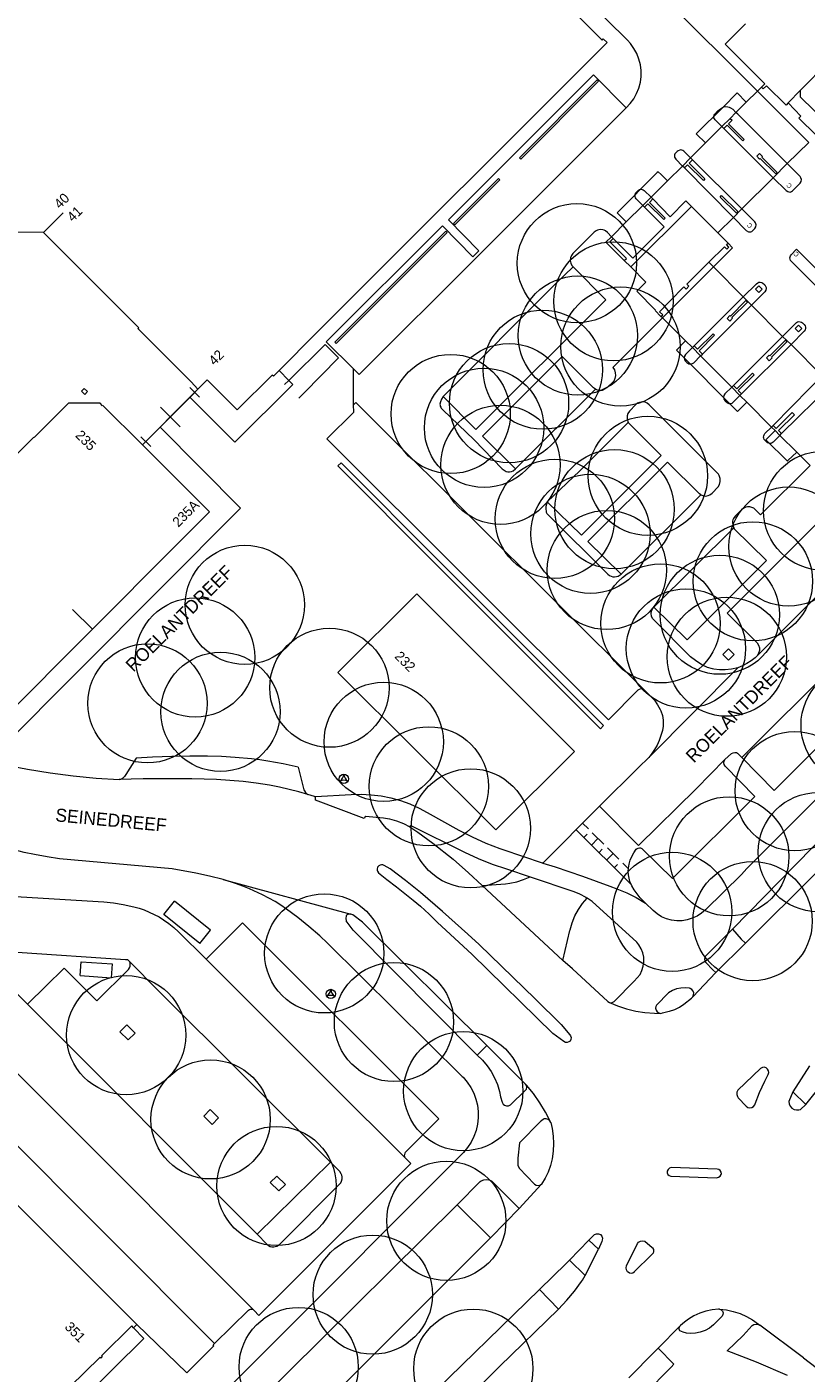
# Model space of a CAD drawing. Header units: metres. Extents: x 134994 to 136506, y 457393 to 459006.
# Tile 137 of 171: x 136176 to 136259, y 458206 to 458351. Entities that reach past the tile are written whole.
import ezdxf
from ezdxf.enums import TextEntityAlignment as Align

# ---------------------------------------------------------------- set-up
doc = ezdxf.new("R2010")
doc.units = ezdxf.units.M
for name, color, linetype, lineweight in [('B-WE-GR-BOOM-S', 250, 'Continuous', 13), ('B-WE-KG_BEBOUWING', 251, 'Continuous', 20), ('B-WE-KG_BEBOUWING TUSSENMUUR', 251, 'Continuous', 5), ('B-WE-KG_HUISNR', 251, 'Continuous', 5), ('B-WE-KG_ONDERGROND_REST', 251, 'Continuous', 5), ('B-WE-KG_STRAATNAAM', 251, 'Continuous', 5)]:
    doc.layers.add(name, color=color, linetype=linetype, lineweight=lineweight)
doc.styles.add('Styledgn000', font='dgn000.shx')

# ---------------------------------------------------------------- blocks, each defined once
blk = doc.blocks.new('SGR-BOOM_02')
blk.add_circle((0, 0), 6.4)

msp = doc.modelspace()

# ---------------------------------------------------------------- linework, layer by layer
at = {"layer": 'B-WE-KG_BEBOUWING', "flags": 128}
for points in [[(136230.51, 458356.12), (136231.81, 458354.82), (136237.31, 458349.31), (136237.43, 458349.43), (136237.85, 458349.03), (136206.68, 458317.86), (136202.64, 458313.82)], [(136252.72, 458351.05), (136250.53, 458348.86), (136254.79, 458344.62), (136254.42, 458344.25), (136253.99, 458343.83), (136252.8, 458342.65), (136251.68, 458341.53), (136251.08, 458340.89), (136251.27, 458340.69), (136250.9, 458340.32), (136252.58, 458338.64), (136252.43, 458338.48), (136250.74, 458340.17), (136250.39, 458339.82), (136250.19, 458340.03), (136250.17, 458340.01), (136248.42, 458338.26), (136246.82, 458336.66), (136247.03, 458336.45), (136246.66, 458336.09), (136248.35, 458334.4), (136248.19, 458334.24), (136246.49, 458335.91), (136246.16, 458335.57), (136245.95, 458335.77), (136244.34, 458334.18), (136242.58, 458332.43), (136242.77, 458332.24), (136242.4, 458331.88), (136244.09, 458330.19), (136243.93, 458330.02), (136242.23, 458331.73), (136241.86, 458331.37), (136241.69, 458331.55), (136239.91, 458329.77), (136238.32, 458328.19), (136237.73, 458327.6), (136239.7, 458325.62), (136240.39, 458324.95), (136242.01, 458323.32), (136241.04, 458322.33), (136243.04, 458320.31), (136243, 458320.27), (136243.64, 458319.62), (136243.84, 458319.81), (136243.48, 458320.13), (136244.64, 458321.32), (136246.11, 458322.79), (136246.34, 458322.57), (136246.63, 458322.86), (136246.41, 458323.09), (136248.78, 458325.45), (136250.45, 458327.12), (136250.7, 458326.86), (136250.94, 458327.08), (136250.68, 458327.34), (136250.84, 458327.51), (136249.75, 458328.59), (136251.41, 458330.26), (136252.32, 458331.17), (136255.69, 458334.53), (136257.2, 458336.04), (136259.51, 458338.32)], [(136260.28, 458339.09), (136258.45, 458340.93), (136258.66, 458341.13), (136257.29, 458342.55), (136258.61, 458343.91), (136261.57, 458346.95)], [(136257.29, 458342.55), (136257.06, 458342.32), (136254.98, 458344.4), (136254.61, 458344.06), (136254.42, 458344.25)], [(136252.8, 458342.65), (136251.81, 458343.63), (136251.76, 458343.58), (136250.34, 458342.15), (136247.42, 458339.23), (136247.47, 458339.19), (136248.42, 458338.26)], [(136261.43, 458340.41), (136258.61, 458343.17), (136258.61, 458343.91)], [(136253.92, 458336.83), (136254.22, 458337.13), (136254.52, 458336.82), (136254.45, 458336.75), (136256.12, 458335.1), (136255.96, 458334.94), (136254.29, 458336.59), (136254.22, 458336.52), (136253.92, 458336.83)], [(136244.34, 458334.18), (136243.65, 458334.87), (136243.34, 458335.17), (136243.24, 458335.07), (136238.93, 458330.77), (136238.95, 458330.75), (136239.91, 458329.77)], [(136249.98, 458332.45), (136250.12, 458332.62), (136251.88, 458330.88), (136251.74, 458330.71), (136249.98, 458332.45)], [(136172.55, 458273.01), (136198.51, 458299.03), (136189.88, 458307.73), (136193.07, 458310.94), (136197.89, 458306.11), (136204.13, 458312.32), (136203.69, 458312.76), (136202.64, 458313.82), (136202.04, 458313.21), (136201.92, 458313.33), (136198.16, 458309.59), (136194.93, 458312.81), (136193.94, 458311.82), (136193.22, 458312.6), (136188.95, 458316.87), (136187.5, 458318.32), (136187.58, 458318.4), (136177.35, 458328.65), (136166.12, 458328.72)], [(136239.7, 458325.62), (136239.93, 458325.85), (136238.15, 458327.64), (136238.52, 458328.01), (136238.32, 458328.19)], [(136253.79, 458322.55), (136254.15, 458322.2), (136254.5, 458322.55), (136254.14, 458322.9), (136253.79, 458322.55)], [(136250.74, 458319.42), (136251.04, 458319.13), (136251.33, 458319.43), (136251.26, 458319.5), (136252.91, 458321.17), (136252.76, 458321.33), (136251.11, 458319.65), (136251.04, 458319.72), (136250.74, 458319.42)], [(136259.64, 458303.62), (136258.21, 458305.05), (136256.39, 458306.85), (136255.89, 458307.36), (136255.51, 458307.74), (136252.85, 458310.41), (136252.12, 458311.14), (136252.29, 458311.32), (136251.94, 458311.68), (136253.63, 458313.37), (136253.47, 458313.53), (136251.78, 458311.86), (136251.42, 458312.22), (136251.23, 458312.03), (136247.89, 458315.4), (136248.08, 458315.59), (136247.73, 458315.94), (136249.39, 458317.6), (136249.23, 458317.76), (136247.56, 458316.11), (136247.21, 458316.47), (136247.03, 458316.28), (136246.29, 458317.01), (136243.8, 458319.46), (136243.64, 458319.62)], [(136258.05, 458318.33), (136258.4, 458317.97), (136258.75, 458318.32), (136258.4, 458318.68), (136258.05, 458318.33)], [(136246.29, 458317.01), (136245.3, 458316.01), (136245.35, 458315.97), (136251.87, 458309.42), (136251.87, 458309.42), (136252.85, 458310.41)], [(136254.97, 458315.17), (136255.27, 458315.47), (136255.34, 458315.4), (136256.99, 458317.08), (136257.16, 458316.91), (136255.49, 458315.24), (136255.57, 458315.17), (136255.27, 458314.87), (136254.97, 458315.17)], [(136181.79, 458311.26), (136181.45, 458311.61), (136181.74, 458311.9), (136182.08, 458311.55), (136181.79, 458311.26)], [(136172.55, 458275.99), (136182.61, 458286.05), (136191.44, 458294.89), (136195.18, 458298.63), (136192.84, 458300.97), (136187.99, 458305.83), (136183.74, 458310.06), (136183.69, 458310.04), (136183.45, 458310.31), (136180.05, 458310.32), (136176.37, 458306.62), (136176.32, 458306.67), (136174.18, 458304.53)], [(136256.39, 458306.85), (136256.59, 458307.05), (136256.27, 458307.37), (136257.97, 458309.06), (136257.73, 458309.3), (136256.02, 458307.6), (136255.7, 458307.93), (136255.51, 458307.74)], [(136255.89, 458307.36), (136254.97, 458306.45), (136254.91, 458306.39), (136257.21, 458304.08), (136257.27, 458304.14), (136258.21, 458305.05)], [(136208.97, 458281.4), (136217.42, 458289.84), (136234.36, 458272.91), (136225.93, 458264.48), (136208.97, 458281.4)], [(136167.25, 458231.5), (136187.37, 458211.38), (136187.02, 458211.01), (136186.84, 458211.21), (136183.58, 458207.99), (136183.67, 458207.89), (136183.53, 458207.75), (136183.43, 458207.85), (136180.2, 458204.66), (136180.29, 458204.57), (136180.15, 458204.42), (136180.06, 458204.52), (136179.72, 458204.18), (136176.82, 458201.32), (136176.9, 458201.24), (136176.76, 458201.1), (136176.68, 458201.18), (136175.48, 458200)]]:
    msp.add_lwpolyline(points, dxfattribs=at)
at = {"layer": 'B-WE-KG_BEBOUWING'}
for points in [[(136251.08, 458340.89), (136250.19, 458340.03)], [(136245.95, 458335.77), (136246.82, 458336.66)], [(136249.75, 458328.59), (136246.91, 458331.43), (136240.39, 458324.95)], [(136241.69, 458331.55), (136242.58, 458332.43)], [(136265.61, 458308.55), (136265.09, 458309.06), (136261.89, 458312.28), (136260.94, 458313.23), (136257.6, 458316.61), (136256.69, 458317.49), (136253.36, 458320.84), (136252.47, 458321.74), (136249.28, 458324.95), (136248.78, 458325.45)], [(136247.89, 458315.4), (136247.03, 458316.28)], [(136252.12, 458311.14), (136251.23, 458312.03)], [(136187.02, 458211.01), (136188.14, 458209.85), (136178.18, 458200), (136166.7, 458188.66), (136155.38, 458200), (136148.61, 458206.7), (136145.08, 458210.23), (136131.83, 458223.47), (136132.94, 458224.61)]]:
    msp.add_lwpolyline(points, dxfattribs=at)
at = {"layer": 'B-WE-KG_BEBOUWING', "flags": 128}
for points in [[(136253.79, 458322.55), (136254.14, 458322.9), (136254.5, 458322.55), (136254.15, 458322.2), (136253.79, 458322.55), (136254.15, 458322.2), (136254.5, 458322.55), (136254.14, 458322.9)], [(136258.05, 458318.33), (136258.4, 458318.68), (136258.75, 458318.32), (136258.4, 458317.97), (136258.05, 458318.33), (136258.4, 458317.97), (136258.75, 458318.32), (136258.4, 458318.68)]]:
    msp.add_lwpolyline(points, close=True, dxfattribs=at)
at = {"layer": 'B-WE-KG_BEBOUWING TUSSENMUUR'}
for p, q in [((136177.35, 458328.65), (136179.49, 458330.76)), ((136182.61, 458286.05), (136180.49, 458288.17))]:
    msp.add_line(p, q, dxfattribs=at)
at = {"layer": 'B-WE-KG_ONDERGROND_REST'}
for p, q in [((136242.11, 458355.69), (136253.99, 458343.83)), ((136259.51, 458338.32), (136253.99, 458343.83)), ((136249.28, 458324.95), (136243.8, 458319.46)), ((136247.21, 458316.47), (136252.43, 458321.7)), ((136252.43, 458321.7), (136252.47, 458321.74)), ((136253.36, 458320.84), (136248.08, 458315.59)), ((136251.42, 458312.22), (136256.69, 458317.49)), ((136257.6, 458316.61), (136252.29, 458311.32)), ((136210.65, 458310.15), (136210.62, 458314)), ((136193.59, 458311.46), (136188.34, 458306.18)), ((136193.06, 458311.99), (136194.12, 458310.94)), ((136204.77, 458310.84), (136205.3, 458311.38)), ((136236.6, 458311.81), (136228.01, 458303.26)), ((136261.89, 458312.28), (136256.59, 458307.05)), ((136189.91, 458309.87), (136192.02, 458307.78)), ((136213.62, 458307.67), (136241.83, 458279.54)), ((136187.82, 458306.71), (136188.87, 458305.66)), ((136283.44, 458303.36), (136252.32, 458272.26)), ((136247.91, 458300.48), (136239.35, 458291.96)), ((136251.45, 458296.93), (136242.88, 458288.4)), ((136253.96, 458283.18), (136264.96, 458294.18)), ((136251.88, 458281.9), (136242.35, 458272.26)), ((136206.44, 458268.06), (136205.73, 458268.28)), ((136206.44, 458268.06), (136206.57, 458268.07)), ((136237.05, 458267.02), (136230.95, 458260.92)), ((136235.85, 458264.58), (136235.23, 458265.19)), ((136240.42, 458258.64), (136234.53, 458264.48)), ((136235.35, 458263.67), (136235.7, 458264.02)), ((136236.17, 458262.85), (136236.87, 458263.56)), ((136237.49, 458262.95), (136236.26, 458264.17)), ((136236.99, 458262.04), (136237.34, 458262.4)), ((136239.13, 458261.33), (136237.9, 458262.55)), ((136230.95, 458260.92), (136230.9, 458260.94)), ((136237.81, 458261.23), (136238.51, 458261.94)), ((136238.63, 458260.41), (136238.98, 458260.77)), ((136240.15, 458260.31), (136239.54, 458260.92)), ((136196.64, 458259.14), (136210.36, 458255.42)), ((136233.11, 458250.47), (136224.46, 458258.5)), ((136195.3, 458253.73), (136191.43, 458256.83)), ((136236.24, 458256.81), (136235.71, 458257.16)), ((136194.14, 458252.28), (136195.3, 458253.73)), ((136249.53, 458249.18), (136252.71, 458252.32)), ((136234.15, 458249.55), (136233.11, 458250.47)), ((136181.29, 458248.86), (136181.39, 458250.33)), ((136247.05, 458246.56), (136249.53, 458249.18)), ((136156.45, 458248.71), (136195.73, 458209.31)), ((136181.29, 458248.86), (136184.64, 458248.61)), ((136175.63, 458245.75), (136200.28, 458221.06)), ((136223.92, 458240.29), (136224.96, 458241.34)), ((136229.1, 458237.18), (136224.96, 458241.34)), ((136259.58, 458239.16), (136257.8, 458236.35)), ((136259.18, 458235), (136261.18, 458237.49)), ((136259.18, 458235), (136257.8, 458236.35)), ((136208.16, 458228.81), (136200.28, 458221.06)), ((136228.43, 458223.81), (136230.81, 458226.42)), ((136225.33, 458220.67), (136221.75, 458224.22)), ((136233.81, 458218.29), (136235.91, 458220.42)), ((136235.91, 458220.42), (136236.93, 458219.44)), ((136235.52, 458216.63), (136236.93, 458219.44)), ((136230.6, 458215.13), (136233.45, 458217.93)), ((136233.81, 458218.29), (136233.45, 458217.93)), ((136235.52, 458216.63), (136233.81, 458218.29)), ((136235.21, 458216.12), (136235.52, 458216.63)), ((136215.08, 458200), (136230.6, 458215.13)), ((136230.6, 458215.13), (136232.65, 458213.02)), ((136243.34, 458208.81), (136245.65, 458211.18)), ((136258.93, 458207.79), (136254.25, 458211.28)), ((136242.99, 458208.46), (136243.34, 458208.81)), ((136240.19, 458205.65), (136242.99, 458208.46)), ((136258.93, 458207.79), (136262.28, 458205.23)), ((136241.89, 458203.92), (136244.72, 458206.78))]:
    msp.add_line(p, q, dxfattribs=at)
at = {"layer": 'B-WE-KG_ONDERGROND_REST', "flags": 128}
for points in [[(136239.91, 458342.04), (136240.35, 458342.5), (136240.72, 458343.01), (136241.03, 458343.56), (136241.27, 458344.15), (136241.43, 458344.77), (136241.51, 458345.39), (136241.51, 458346.03), (136241.43, 458346.66), (136241.28, 458347.27), (136241.05, 458347.86), (136240.74, 458348.42), (136240.37, 458348.93), (136240.04, 458349.29), (136235.64, 458353.68), (136233.65, 458355.66)], [(136239.91, 458342.04), (136236.38, 458345.56), (136220.84, 458330.01), (136224.09, 458326.66), (136223.44, 458326.04), (136220.19, 458329.37), (136207.71, 458316.91), (136210.62, 458314)], [(136228.45, 458336.67), (136228.59, 458336.53), (136236.92, 458344.88), (136236.78, 458345.02), (136228.45, 458336.67)], [(136239.91, 458342.04), (136224.03, 458326.15), (136211.24, 458313.4), (136210.62, 458314)], [(136250.17, 458340.01), (136249.46, 458340.73), (136249.38, 458340.84), (136249.33, 458340.97), (136249.32, 458341.1), (136249.35, 458341.23), (136249.42, 458341.35), (136249.7, 458341.67), (136249.91, 458341.85), (136250.12, 458342.01), (136250.36, 458342.12), (136250.58, 458342.16), (136250.81, 458342.14), (136250.95, 458342.1), (136251.09, 458342.03), (136251.34, 458341.87), (136251.68, 458341.53)], [(136257.2, 458336.04), (136251.89, 458341.35), (136251.68, 458341.53)], [(136255.69, 458334.53), (136250.39, 458339.82)], [(136246.82, 458336.66), (136246.1, 458337.37), (136246, 458337.44), (136245.88, 458337.49), (136245.77, 458337.51), (136245.65, 458337.49), (136245.5, 458337.43), (136245.36, 458337.33), (136245.21, 458337.17), (136245.14, 458337.08), (136245.1, 458336.98), (136245.08, 458336.87), (136245.1, 458336.75), (136245.15, 458336.62), (136245.22, 458336.51), (136245.95, 458335.77)], [(136252.32, 458331.17), (136247.03, 458336.45)], [(136255.69, 458334.53), (136257.08, 458333.14), (136257.26, 458333.04), (136257.38, 458333), (136257.51, 458332.98), (136257.64, 458333.03), (136257.76, 458333.11), (136258.59, 458333.93), (136258.69, 458334.12), (136258.72, 458334.33), (136258.66, 458334.53), (136258.59, 458334.65), (136257.2, 458336.04)], [(136221.37, 458329.6), (136221.51, 458329.46), (136226.34, 458334.3), (136226.2, 458334.44), (136221.37, 458329.6)], [(136251.41, 458330.26), (136246.16, 458335.57)], [(136241.69, 458331.55), (136240.97, 458332.27), (136240.9, 458332.38), (136240.86, 458332.51), (136240.86, 458332.7), (136240.92, 458332.87), (136241.18, 458333.14), (136241.35, 458333.25), (136241.48, 458333.28), (136241.61, 458333.27), (136241.74, 458333.22), (136241.85, 458333.15), (136242.58, 458332.43)], [(136246.91, 458331.43), (136246.31, 458332.03), (136244.64, 458330.34), (136242.77, 458332.24)], [(136241.86, 458331.37), (136243.98, 458329.26), (136240.61, 458325.87), (136238.52, 458328.01)], [(136251.41, 458330.26), (136252.79, 458328.86), (136253.04, 458328.72), (136253.15, 458328.7), (136253.27, 458328.71), (136253.4, 458328.76), (136253.51, 458328.84), (136253.71, 458329.07), (136253.81, 458329.25), (136253.84, 458329.46), (136253.79, 458329.67), (136253.71, 458329.79), (136252.32, 458331.17)], [(136208.65, 458316.87), (136208.79, 458316.73), (136220.68, 458328.63), (136220.54, 458328.77), (136208.65, 458316.87)], [(136238.32, 458328.19), (136237.89, 458328.65), (136237.67, 458328.82), (136237.54, 458328.88), (136237.41, 458328.93), (136237.19, 458328.96), (136236.97, 458328.94), (136236.83, 458328.9), (136236.7, 458328.83), (136236.46, 458328.66), (136234.19, 458326.4), (136234.02, 458326.18), (136233.92, 458325.91), (136233.89, 458325.63), (136233.95, 458325.36), (136234.08, 458325.1), (136234.2, 458324.96)], [(136249.28, 458324.95), (136251.32, 458327), (136250.84, 458327.51)], [(136262.62, 458322.38), (136266.97, 458318.03), (136266.36, 458317.46), (136266.23, 458317.39), (136266.07, 458317.38), (136265.9, 458317.4), (136265.7, 458317.49), (136265.52, 458317.62), (136257.64, 458325.54), (136257.55, 458325.65), (136257.49, 458325.78), (136257.47, 458325.91), (136257.49, 458326.03), (136257.54, 458326.15), (136257.61, 458326.25), (136258.18, 458326.84), (136262.48, 458322.52)], [(136234.2, 458324.96), (136237.73, 458321.42), (136223.78, 458307.48), (136220.25, 458311.03)], [(136220.25, 458311.03), (136232.37, 458323.15), (136234.2, 458324.96)], [(136252.47, 458321.74), (136253.9, 458323.14), (136254.02, 458323.24), (136254.16, 458323.3), (136254.3, 458323.31), (136254.44, 458323.28), (136254.54, 458323.23), (136254.78, 458323.01), (136254.87, 458322.89), (136254.93, 458322.75), (136254.94, 458322.62), (136254.91, 458322.45), (136254.79, 458322.27), (136253.36, 458320.84)], [(136243.8, 458319.46), (136238.47, 458314.14), (136238.64, 458313.88), (136238.74, 458313.58), (136238.76, 458313.27), (136238.7, 458312.96), (136238.57, 458312.68), (136238.55, 458312.65), (136237.82, 458311.97), (136237.59, 458311.8), (136237.47, 458311.73), (136237.33, 458311.68), (136237.08, 458311.66), (136236.84, 458311.7), (136236.6, 458311.81)], [(136256.69, 458317.49), (136258.18, 458318.98), (136258.3, 458319.04), (136258.44, 458319.07), (136258.58, 458319.06), (136258.71, 458319.01), (136258.82, 458318.94), (136259.02, 458318.75), (136259.11, 458318.62), (136259.16, 458318.47), (136259.17, 458318.34), (136259.13, 458318.18), (136259.02, 458318.03), (136257.6, 458316.61)], [(136205.3, 458311.38), (136209.04, 458315.18), (136207.61, 458316.62), (136203.69, 458312.76)], [(136247.03, 458316.28), (136246.27, 458315.54), (136246.17, 458315.37), (136246.13, 458315.17), (136246.18, 458314.97), (136246.29, 458314.82), (136246.43, 458314.67), (136246.53, 458314.6), (136246.64, 458314.55), (136246.77, 458314.53), (136246.9, 458314.53), (136247.04, 458314.58), (136247.16, 458314.65), (136247.89, 458315.4)], [(136236.6, 458311.81), (136236.39, 458311.97), (136233.03, 458315.33), (136224.49, 458306.77), (136228.01, 458303.26)], [(136203.69, 458312.76), (136203.22, 458312.3)], [(136255.7, 458307.93), (136259.61, 458311.91), (136260.94, 458313.23)], [(136193.94, 458311.82), (136193.07, 458310.94)], [(136251.23, 458312.03), (136250.5, 458311.31), (136250.39, 458311.14), (136250.36, 458310.94), (136250.4, 458310.75), (136250.52, 458310.58), (136250.79, 458310.34), (136250.91, 458310.29), (136251.04, 458310.27), (136251.17, 458310.28), (136251.29, 458310.33), (136251.4, 458310.41), (136252.12, 458311.14)], [(136193.07, 458310.94), (136187.99, 458305.83)], [(136241.83, 458279.54), (136241.7, 458279.61), (136241.59, 458279.63), (136241.47, 458279.62), (136241.31, 458279.57), (136241.17, 458279.48), (136238.01, 458276.32), (136207.79, 458306.49), (136210.66, 458309.34), (136210.65, 458310.15)], [(136213.62, 458307.67), (136210.9, 458310.4), (136210.65, 458310.15)], [(136220.25, 458311.03), (136220.08, 458310.75), (136219.96, 458310.44), (136219.92, 458310.21), (136219.93, 458310.09), (136219.95, 458309.98), (136220, 458309.87), (136220.06, 458309.78), (136220.22, 458309.61), (136223.59, 458306.39), (136226.59, 458303.27), (136226.8, 458303.1), (136227.04, 458302.98), (136227.2, 458302.95), (136227.37, 458302.95), (136227.58, 458302.99), (136227.78, 458303.06), (136228.01, 458303.26)], [(136247.91, 458300.48), (136248.23, 458300.37), (136248.4, 458300.34), (136248.57, 458300.35), (136248.72, 458300.39), (136248.87, 458300.46), (136249.12, 458300.64), (136249.78, 458301.31), (136249.93, 458301.59), (136250, 458301.91), (136249.99, 458302.22), (136249.9, 458302.53), (136249.83, 458302.68), (136242.37, 458310.15), (136242.17, 458310.31), (136241.96, 458310.41), (136241.81, 458310.44), (136241.65, 458310.45), (136241.34, 458310.4), (136241.13, 458310.31), (136240.94, 458310.18), (136240.25, 458309.47), (136240.09, 458309.22), (136240.01, 458308.94), (136240, 458308.64), (136240.07, 458308.36), (136240.12, 458308.24)], [(136240.12, 458308.24), (136234.92, 458303.04), (136231.43, 458299.71)], [(136240.12, 458308.24), (136243.65, 458304.69), (136235.1, 458296.15), (136231.43, 458299.71)], [(136256.39, 458306.85), (136255.68, 458306.14), (136255.56, 458306.05), (136255.42, 458305.99), (136255.31, 458305.98), (136255.2, 458306), (136255.07, 458306.06), (136254.81, 458306.3), (136254.73, 458306.41), (136254.67, 458306.54), (136254.66, 458306.67), (136254.67, 458306.79), (136254.71, 458306.92), (136254.78, 458307.04), (136255.51, 458307.74)], [(136209.31, 458303.92), (136220.01, 458293.18), (136237.48, 458275.69), (136237.14, 458275.35), (136219.34, 458293.16), (136208.97, 458303.58), (136209.31, 458303.92)], [(136247.91, 458300.48), (136247.77, 458300.57), (136244.33, 458303.98), (136235.8, 458295.47), (136239.35, 458291.96)], [(136259.64, 458303.62), (136254.32, 458298.32), (136253.74, 458298.89), (136253.59, 458299.02), (136253.41, 458299.12), (136253.17, 458299.18), (136252.91, 458299.18), (136252.75, 458299.14), (136252.59, 458299.07), (136252.31, 458298.88), (136251.62, 458298.19), (136251.44, 458297.93), (136251.37, 458297.79), (136251.33, 458297.63), (136251.32, 458297.45), (136251.34, 458297.27), (136251.38, 458297.1), (136251.45, 458296.93)], [(136283.44, 458303.36), (136286.93, 458299.85), (136255.78, 458268.73), (136252.32, 458272.26)], [(136231.43, 458299.71), (136231.34, 458299.46), (136231.29, 458299.2), (136231.28, 458298.9), (136231.3, 458298.76), (136231.33, 458298.61), (136231.4, 458298.47), (136231.5, 458298.34), (136237.94, 458291.95), (136238.11, 458291.82), (136238.29, 458291.72), (136238.47, 458291.67), (136238.66, 458291.65), (136238.86, 458291.68), (136239.04, 458291.74), (136239.35, 458291.96)], [(136290.56, 458300.85), (136290.62, 458300.61), (136290.7, 458300.05), (136290.7, 458299.49), (136290.63, 458298.94), (136290.47, 458298.4), (136290.24, 458297.89), (136289.93, 458297.42), (136289.57, 458297), (136252.84, 458260.32), (136252.27, 458259.69), (136248.41, 458255.91), (136247.99, 458255.54), (136247.51, 458255.23), (136247, 458254.99), (136246.46, 458254.82), (136245.9, 458254.73), (136245.34, 458254.72), (136244.77, 458254.79), (136244.23, 458254.94), (136243.71, 458255.16), (136243.23, 458255.46), (136242.79, 458255.82), (136241.98, 458256.61)], [(136251.45, 458296.93), (136251.51, 458296.83), (136254.96, 458293.4), (136246.44, 458284.89), (136242.88, 458288.4)], [(136264.96, 458294.18), (136261.06, 458298.06), (136250.74, 458287.77), (136253.97, 458284.59), (136254.12, 458284.33), (136254.2, 458284.04), (136254.2, 458283.74), (136254.12, 458283.45), (136253.96, 458283.18)], [(136251.32, 458253.82), (136271.88, 458274.84), (136281.41, 458284.11), (136288.57, 458291.23), (136289.01, 458291.73), (136289.32, 458291.78), (136289.38, 458291.73), (136289.48, 458291.57), (136289.51, 458291.37), (136289.46, 458291.18)], [(136251.88, 458281.9), (136251.22, 458281.75), (136250.54, 458281.66), (136249.93, 458281.66), (136249.33, 458281.74), (136249.18, 458281.77), (136248.62, 458281.94), (136248.1, 458282.19), (136247.92, 458282.29), (136247.35, 458282.66), (136246.81, 458283.07), (136242.9, 458286.99), (136242.72, 458287.2), (136242.61, 458287.45), (136242.58, 458287.72), (136242.62, 458287.99), (136242.74, 458288.24), (136242.88, 458288.4)], [(136252.71, 458252.32), (136275.61, 458275.11), (136282.2, 458281.64), (136285.41, 458285.2), (136286.36, 458286.43)], [(136250.27, 458283.31), (136250.9, 458283.93), (136251.51, 458283.32), (136250.88, 458282.7), (136250.27, 458283.31)], [(136253.96, 458283.18), (136253.76, 458282.97), (136253.33, 458282.65), (136252.87, 458282.34), (136252.39, 458282.09), (136251.88, 458281.9)], [(136241.83, 458279.54), (136242.93, 458278.42), (136243.26, 458277.92), (136243.55, 458277.4), (136243.61, 458277.26), (136243.79, 458276.77), (136243.88, 458276.26), (136243.89, 458276.12), (136243.88, 458275.63), (136243.79, 458275.15), (136243.63, 458274.61), (136243.44, 458274.08), (136243.23, 458273.59), (136242.96, 458273.13), (136242.67, 458272.69), (136242.35, 458272.26)], [(136151.99, 458263.67), (136152.19, 458263.88), (136157.2, 458268.89), (136157.7, 458269.38), (136158.48, 458270.03), (136159.3, 458270.61), (136160.16, 458271.14), (136161.07, 458271.59), (136162, 458271.97), (136162.97, 458272.27), (136163.95, 458272.49), (136164.95, 458272.64), (136165.96, 458272.71), (136166.97, 458272.69), (136167.98, 458272.6), (136168.97, 458272.43), (136169.95, 458272.18), (136172.22, 458271.68), (136173.2, 458271.47), (136175.64, 458270.99), (136178.08, 458270.6), (136180.54, 458270.28), (136183.01, 458270.04), (136185.48, 458269.89)], [(136204.71, 458271.23), (136203.1, 458271.58), (136201.44, 458271.87), (136200.57, 458272), (136199.7, 458272.1), (136197.95, 458272.26), (136196.47, 458272.36), (136194.98, 458272.4), (136193.06, 458272.4), (136191.14, 458272.36), (136189.05, 458272.29), (136187.3, 458272.19), (136186.2, 458270.43), (136186.06, 458270.21), (136185.86, 458270.03), (136185.62, 458269.91), (136185.48, 458269.89)], [(136237.05, 458267.02), (136241.24, 458271.2), (136242.35, 458272.26)], [(136250.51, 458272.03), (136251.21, 458272.69), (136251.38, 458272.76), (136251.56, 458272.8), (136251.66, 458272.8), (136251.75, 458272.78), (136251.86, 458272.72), (136252.32, 458272.26)], [(136204.71, 458271.23), (136205.32, 458268.8), (136205.38, 458268.66), (136205.48, 458268.51), (136205.6, 458268.38), (136205.73, 458268.28)], [(136250.51, 458272.03), (136247.4, 458268.89), (136241.24, 458262.79), (136237.05, 458267.02)], [(136241.39, 458257.2), (136240.78, 458258.03), (136240.51, 458258.47), (136240.31, 458258.94), (136240.21, 458259.29), (136240.15, 458259.65), (136240.13, 458260.01), (136240.15, 458260.37), (136240.23, 458260.8), (136240.35, 458261.23), (136240.52, 458261.64), (136240.71, 458262.03), (136240.97, 458262.4), (136241.07, 458262.48), (136241.19, 458262.53), (136241.32, 458262.55), (136241.45, 458262.54), (136241.59, 458262.48), (136241.71, 458262.39), (136244.88, 458259.28), (136253.71, 458268.08), (136250.53, 458271.33), (136250.42, 458271.49), (136250.38, 458271.69), (136250.42, 458271.88), (136250.51, 458272.03)], [(136205.73, 458268.28), (136204.77, 458268.56), (136202.71, 458269.06), (136201.61, 458269.28), (136200.91, 458269.41), (136200.2, 458269.51), (136198.79, 458269.67), (136197.36, 458269.8), (136195.92, 458269.88), (136193.27, 458269.95), (136190.62, 458269.97), (136188.05, 458269.95), (136185.48, 458269.89)], [(136211.91, 458265.97), (136211.79, 458265.69), (136206.55, 458267.68), (136206.57, 458268.07)], [(136206.57, 458268.07), (136210.39, 458268.28), (136211.46, 458268.31), (136212.53, 458268.26), (136213.6, 458268.13), (136214.65, 458267.92), (136215.68, 458267.63), (136216.69, 458267.27), (136217.67, 458266.83), (136218.56, 458266.35), (136221.96, 458264.46), (136223.39, 458263.72), (136224.85, 458263.06), (136226.34, 458262.47), (136226.66, 458262.36), (136230.9, 458260.94)], [(136211.91, 458265.97), (136213.86, 458265.78), (136214.5, 458265.67), (136215.26, 458265.46), (136215.99, 458265.18), (136216.69, 458264.82)], [(136216.69, 458264.82), (136216.8, 458264.97), (136222.54, 458262.08), (136224.01, 458261.41), (136225.52, 458260.81), (136227.06, 458260.29), (136229.59, 458259.44)], [(136196.64, 458259.14), (136195.19, 458259.53), (136193.72, 458259.83), (136191.17, 458260.29), (136179.09, 458261.39), (136177.74, 458261.59), (136176.39, 458261.84), (136175.29, 458262.07), (136174.21, 458262.34), (136173.01, 458262.69), (136171.84, 458263.08), (136168.98, 458264.09), (136168.41, 458264.28), (136167.83, 458264.42), (136167.61, 458264.47), (136166.91, 458264.57), (136166.21, 458264.59)], [(136216.69, 458264.82), (136217.53, 458264.24), (136219.15, 458263.07), (136221.34, 458261.34), (136222.98, 458259.87), (136224.46, 458258.5)], [(136224.14, 458252.18), (136222.92, 458253.3), (136220.19, 458255.72), (136217.82, 458257.77), (136216.21, 458259.06), (136214.57, 458260.31), (136213.93, 458260.66), (136213.79, 458260.72), (136213.64, 458260.73), (136213.49, 458260.7), (136213.35, 458260.63), (136213.27, 458260.56), (136213.22, 458260.47), (136213.17, 458260.27), (136213.18, 458260.16), (136213.21, 458260.06), (136213.31, 458259.88), (136214.22, 458259.14), (136215.24, 458258.36), (136217.04, 458256.94), (136217.82, 458256.28), (136218.75, 458255.43), (136219.65, 458254.55), (136223.33, 458251.12)], [(136230.95, 458260.92), (136232.29, 458260.5), (136235.23, 458259.51), (136238.14, 458258.45), (136238.91, 458258.17), (136239.97, 458257.73), (136240.99, 458257.21), (136241.98, 458256.61)], [(136207.83, 458252.3), (136207.01, 458253.09), (136205.85, 458254.12), (136204.65, 458255.09), (136203.46, 458255.97), (136202.85, 458256.39), (136202.22, 458256.78), (136201.55, 458257.16), (136200.86, 458257.51), (136199.46, 458258.15), (136198.76, 458258.43), (136198.06, 458258.69), (136196.64, 458259.14)], [(136224.46, 458258.5), (136226.96, 458258.7), (136227.42, 458258.75), (136228.16, 458258.91), (136228.88, 458259.14), (136229.59, 458259.44)], [(136229.59, 458259.44), (136234.27, 458257.86), (136234.89, 458257.61), (136235.59, 458257.24), (136235.71, 458257.16)], [(136163.04, 458258.39), (136163.15, 458258.27), (136163.27, 458258.18), (136163.41, 458258.11), (136163.56, 458258.06), (136163.71, 458258.03), (136174.95, 458257.3), (136183.83, 458256.75), (136184.89, 458256.65), (136185.93, 458256.48), (136187.06, 458256.23), (136187.62, 458256.07), (136188.17, 458255.88), (136188.71, 458255.66), (136189.24, 458255.41), (136189.76, 458255.14), (136190.26, 458254.83), (136190.81, 458254.44), (136191.34, 458254.01), (136191.84, 458253.55), (136194.82, 458250.61)], [(136194.14, 458252.28), (136190.28, 458255.38), (136191.43, 458256.83)], [(136233.11, 458250.47), (136233.86, 458253.69), (136233.88, 458253.76), (136234.1, 458254.51), (136234.4, 458255.24), (136234.77, 458255.93), (136235.21, 458256.58), (136235.71, 458257.16)], [(136238.11, 458245.95), (136238.3, 458245.92), (136238.49, 458245.98), (136238.62, 458246.07), (136240.76, 458248.24), (136241.1, 458248.58), (136241.39, 458248.96), (136241.6, 458249.39), (136241.74, 458249.85), (136241.8, 458250.33), (136241.79, 458250.81), (136241.69, 458251.28), (136241.51, 458251.72), (136241.27, 458252.14), (136241.04, 458252.42), (136236.24, 458256.81)], [(136241.98, 458256.61), (136241.39, 458257.2)], [(136210.36, 458255.42), (136210.11, 458255.42), (136209.87, 458255.34), (136209.84, 458255.24), (136209.83, 458254.97), (136209.84, 458254.72)], [(136224.96, 458241.34), (136211.59, 458254.56), (136210.58, 458255.36), (136210.36, 458255.42)], [(136199.86, 458212.97), (136177.63, 458235.27), (136163.29, 458249.61), (136158.78, 458254.16)], [(136216.18, 458229.27), (136216.14, 458229.39), (136216.12, 458229.49), (136216.13, 458229.62), (136216.17, 458229.75), (136216.23, 458229.86), (136219.78, 458233.45), (136198.71, 458254.5), (136194.82, 458250.61)], [(136223.92, 458240.29), (136210.59, 458253.73), (136210.48, 458253.86), (136209.84, 458254.72)], [(136251.32, 458253.82), (136248.43, 458250.93), (136248.33, 458250.78), (136248.3, 458250.59), (136248.34, 458250.4), (136248.46, 458250.25), (136249.22, 458249.46), (136249.53, 458249.18)], [(136251.32, 458253.82), (136252.24, 458252.75), (136252.71, 458252.32)], [(136207.83, 458252.3), (136222.31, 458238.01), (136222.4, 458237.92), (136222.85, 458237.4), (136223.23, 458236.83), (136223.54, 458236.22), (136223.78, 458235.58), (136223.94, 458234.91), (136224.02, 458234.23), (136224.02, 458233.55), (136223.95, 458232.87), (136223.79, 458232.2), (136223.56, 458231.56), (136223.26, 458230.95), (136222.88, 458230.38), (136222.44, 458229.85), (136201.2, 458208.54), (136192.63, 458200)], [(136224.14, 458252.18), (136230.14, 458246.34), (136232.93, 458243.57), (136233.86, 458242.48), (136233.93, 458242.37), (136233.99, 458242.18), (136233.97, 458241.98), (136233.88, 458241.8), (136233.76, 458241.71), (136233.58, 458241.65), (136233.39, 458241.66), (136233.21, 458241.75), (136232.03, 458242.62), (136223.33, 458251.12)], [(136186.62, 458250.3), (136186.55, 458250.38), (136186.4, 458250.51), (136186.16, 458250.54), (136174.52, 458251.32), (136171.25, 458251.52), (136171.08, 458251.48), (136170.91, 458251.37), (136170.79, 458251.2), (136170.75, 458250.98), (136170.79, 458250.73), (136170.9, 458250.5), (136171.07, 458250.31), (136175.63, 458245.75)], [(136194.82, 458250.61), (136208.16, 458237.26), (136216.18, 458229.27)], [(136175.63, 458245.75), (136179.57, 458249.63), (136183.08, 458246.12), (136186.47, 458249.5), (136186.6, 458249.68), (136186.67, 458249.85), (136186.68, 458250), (136186.65, 458250.2), (136186.62, 458250.3)], [(136181.39, 458250.33), (136184.75, 458250.09), (136184.64, 458248.61)], [(136208.16, 458228.81), (136189.68, 458247.23), (136186.62, 458250.3)], [(136234.15, 458249.55), (136237.93, 458246.05), (136238.11, 458245.95)], [(136247.05, 458246.56), (136247.14, 458246.76), (136247.16, 458246.97), (136247.09, 458247.18), (136246.95, 458247.34), (136246.77, 458247.45), (136246.71, 458247.47), (136246.24, 458247.53), (136245.77, 458247.5), (136245.3, 458247.4), (136244.86, 458247.22), (136244.46, 458246.97), (136243.16, 458245.66), (136243.1, 458245.53), (136243.07, 458245.32), (136243.11, 458245.11), (136243.23, 458244.94), (136243.41, 458244.83), (136243.61, 458244.78)], [(136243.61, 458244.78), (136243.82, 458244.82), (136244.37, 458244.97), (136244.57, 458245.02), (136245.11, 458245.19), (136245.62, 458245.44), (136246.09, 458245.76), (136246.9, 458246.41), (136247.05, 458246.56)], [(136238.11, 458245.95), (136238.99, 458245.58), (136239.95, 458245.27), (136240.93, 458245.03), (136241.92, 458244.87), (136242.93, 458244.79), (136243.61, 458244.78)], [(136185.57, 458242.81), (136186.32, 458243.54), (136187.19, 458242.66), (136186.44, 458241.93), (136185.57, 458242.81)], [(136223.92, 458240.29), (136224.48, 458239.75), (136224.98, 458239.16), (136225.41, 458238.52), (136225.78, 458237.84), (136226.08, 458237.13), (136226.3, 458236.39), (136226.41, 458235.8), (136226.58, 458235.23), (136226.69, 458235.04), (136226.86, 458234.91), (136227.06, 458234.84), (136227.28, 458234.85), (136227.48, 458234.94), (136229.08, 458236.48), (136229.19, 458236.65), (136229.23, 458236.85), (136229.19, 458237.04), (136229.1, 458237.18)], [(136251.89, 458236.54), (136251.79, 458236.32), (136251.78, 458236.07), (136251.84, 458235.84), (136251.91, 458235.71), (136252.77, 458234.8), (136252.95, 458234.68), (136253.16, 458234.63), (136253.38, 458234.67), (136253.57, 458234.77), (136253.7, 458234.94), (136253.76, 458235.07), (136254.23, 458236.29), (136254.77, 458237.48), (136255.16, 458238.21), (136255.21, 458238.41), (136255.19, 458238.62), (136255.09, 458238.8), (136254.93, 458238.93), (136254.73, 458238.99), (136254.53, 458238.97), (136254.34, 458238.87), (136254.33, 458238.86), (136251.89, 458236.54)], [(136231.81, 458233.06), (136231.24, 458234.17), (136230.62, 458235.18), (136229.94, 458236.16), (136229.19, 458237.08), (136229.1, 458237.18)], [(136257.8, 458236.35), (136257.36, 458235.32), (136257.4, 458235.05), (136257.51, 458234.81), (136257.69, 458234.61), (136257.92, 458234.47), (136258.18, 458234.4), (136258.45, 458234.42), (136258.6, 458234.46), (136259.18, 458235)], [(136194.58, 458233.74), (136195.26, 458234.46), (136196.13, 458233.55), (136195.45, 458232.83), (136194.58, 458233.74)], [(136231.81, 458233.06), (136231.7, 458233.25), (136231.52, 458233.39), (136231.31, 458233.46), (136231.09, 458233.44), (136231.02, 458233.42), (136230.8, 458233.25), (136230.71, 458233.15), (136228.45, 458230.88), (136228.26, 458229.24), (136228.26, 458228.49), (136228.41, 458228.14), (136230.08, 458226.45), (136230.26, 458226.32), (136230.45, 458226.28), (136230.65, 458226.31), (136230.81, 458226.42)], [(136231.81, 458233.06), (136231.97, 458232.41), (136232.08, 458231.6), (136232.12, 458230.79), (136232.08, 458229.98), (136231.96, 458229.15), (136231.79, 458228.43), (136231.54, 458227.73), (136231.22, 458227.07), (136230.83, 458226.44), (136230.81, 458226.42)], [(136216.18, 458229.27), (136216.8, 458228.65), (136200.49, 458212.33), (136199.97, 458212.88), (136199.86, 458212.97)], [(136200.28, 458221.06), (136201.32, 458219.98), (136201.5, 458219.85), (136201.69, 458219.75), (136201.88, 458219.7), (136202.07, 458219.69), (136202.24, 458219.73), (136202.41, 458219.79), (136202.71, 458219.96), (136209.27, 458226.59), (136209.36, 458226.76), (136209.42, 458227.02), (136209.41, 458227.23), (136209.37, 458227.39), (136209.32, 458227.53), (136209.16, 458227.81), (136208.16, 458228.81)], [(136201.68, 458226.62), (136202.4, 458227.31), (136203.33, 458226.41), (136202.61, 458225.72), (136201.68, 458226.62)], [(136244.31, 458227.64), (136244.39, 458227.47), (136244.52, 458227.35), (136244.7, 458227.3), (136249.61, 458227.11), (136249.82, 458227.17), (136249.99, 458227.3), (136250.1, 458227.48), (136250.12, 458227.53), (136250.1, 458227.72), (136250.01, 458227.89), (136249.85, 458228), (136249.66, 458228.04), (136244.75, 458228.23), (136244.56, 458228.16), (136244.41, 458228.02), (136244.32, 458227.83), (136244.31, 458227.64)], [(136221.75, 458224.22), (136224.23, 458226.71), (136224.34, 458226.79), (136224.61, 458226.9), (136224.89, 458226.94), (136225.17, 458226.89), (136225.44, 458226.78), (136225.65, 458226.59), (136228.43, 458223.81)], [(136221.75, 458224.22), (136203.63, 458206.26), (136197.38, 458200)], [(136228.43, 458223.81), (136226.96, 458222.3), (136225.33, 458220.67)], [(136225.33, 458220.67), (136213.27, 458208.6), (136204.68, 458200)], [(136235.91, 458220.42), (136236.36, 458220.89), (136236.52, 458221.03), (136236.72, 458221.11), (136236.94, 458221.1), (136237.14, 458221.02), (136237.28, 458220.85), (136237.35, 458220.63), (136237.34, 458220.41), (136237.3, 458220.28), (136236.93, 458219.44)], [(136239.9, 458217.44), (136239.93, 458217.66), (136241.11, 458220.08), (136241.23, 458220.21), (136241.44, 458220.32), (136241.67, 458220.36), (136241.9, 458220.33), (136242.71, 458219.64), (136242.73, 458219.6), (136242.83, 458219.43), (136242.85, 458219.22), (136242.79, 458219.03), (136242.66, 458218.88), (136240.77, 458217.02), (136240.76, 458217), (136240.61, 458216.88), (136240.44, 458216.83), (136240.26, 458216.86), (136240.11, 458216.97), (136240.06, 458217.02), (136239.94, 458217.22), (136239.9, 458217.44)], [(136232.65, 458213.02), (136233.53, 458213.96), (136234.35, 458214.94), (136235.11, 458215.97), (136235.21, 458216.12)], [(136195.73, 458209.31), (136199.35, 458212.92), (136199.46, 458212.99), (136199.58, 458213.02), (136199.71, 458213.01), (136199.86, 458212.97)], [(136219.5, 458200), (136226.3, 458206.84), (136232.65, 458213.02)], [(136249.91, 458213), (136250.09, 458212.93), (136250.23, 458212.8), (136250.3, 458212.62), (136250.29, 458212.43), (136250.2, 458212.26), (136249.28, 458211.31), (136248.85, 458210.98), (136248.37, 458210.73), (136247.86, 458210.54), (136247.34, 458210.44), (136246.8, 458210.41), (136246.38, 458210.45), (136246.02, 458210.54), (136245.68, 458210.7), (136245.6, 458210.85), (136245.59, 458211.02), (136245.65, 458211.18)], [(136249.91, 458213), (136249.8, 458213.01), (136249.12, 458212.94), (136248.45, 458212.8), (136247.8, 458212.58), (136247.18, 458212.29), (136246.6, 458211.93), (136246.15, 458211.6), (136245.73, 458211.26), (136245.65, 458211.18)], [(136249.91, 458213), (136250.66, 458212.93), (136251.4, 458212.77), (136252.13, 458212.54), (136252.82, 458212.23), (136253.47, 458211.86), (136254.09, 458211.41), (136254.25, 458211.28)], [(136257.22, 458205.88), (136253.88, 458207.31), (136250.75, 458208.53), (136252.45, 458210.19), (136253.43, 458211.24), (136253.62, 458211.36), (136253.85, 458211.4), (136254.07, 458211.37), (136254.25, 458211.28)], [(136187.37, 458211.38), (136192.73, 458206.16), (136195.64, 458209.08), (136195.57, 458209.18), (136195.73, 458209.31)], [(136243.34, 458208.81), (136245.02, 458207.1), (136244.72, 458206.78)]]:
    msp.add_lwpolyline(points, dxfattribs=at)
at = {"layer": 'B-WE-KG_ONDERGROND_REST'}
for centre in [(136209.6, 458269.96), (136208.19, 458246.86)]:
    msp.add_circle(centre, 0.5, dxfattribs=at)
for centre, radius, start, end in [((136208.62, 458270.53), 0.984, 303.8961, 356.038), ((136209.6, 458268.82), 0.999, 64.2764, 115.7204), ((136210.58, 458270.53), 0.982, 183.9307, 236.2452), ((136207.21, 458247.43), 0.984, 303.8961, 356.038), ((136208.19, 458245.71), 0.999, 64.2764, 115.7204), ((136209.17, 458247.43), 0.982, 183.9307, 236.2452)]:
    msp.add_arc(centre, radius, start, end, dxfattribs=at)

# ---------------------------------------------------------------- block references
at = {"layer": 'B-WE-GR-BOOM-S'}
for p in [(136234.62, 458325.34), (136238.54, 458321.25), (136234.71, 458317.57), (136239.3, 458316.39), (136230.95, 458313.91), (136221.07, 458309.15), (136227.33, 458310.31), (136224.65, 458307.67), (136226.41, 458303.69), (136242.24, 458302.5), (136232.24, 458297.89), (136238.66, 458298.93), (136261.06, 458298.76), (136236.07, 458296.28), (136257.33, 458294.91), (136237.83, 458292.39), (136253.51, 458291.18), (136198.97, 458288.65), (136249.95, 458287.59), (136243.59, 458286.66), (136246.32, 458283.96), (136250.71, 458283.08), (136193.64, 458283), (136208.05, 458279.75), (136188.52, 458278.07), (136196.36, 458277.17), (136265.07, 458275.73), (136213.88, 458273.94), (136218.72, 458269.16), (136257.99, 458268.65), (136223.22, 458264.65), (136250.97, 458261.64), (136260.48, 458262.1), (136244.84, 458255.68), (136253.48, 458254.69), (136207.5, 458251.22), (136214.98, 458243.85), (136186.23, 458242.44), (136222.42, 458236.43), (136195.3, 458233.39), (136202.37, 458226.24), (136220.6, 458222.49), (136212.7, 458214.57), (136204.75, 458206.8), (136223.5, 458206.62)]:
    msp.add_blockref('SGR-BOOM_02', p, dxfattribs=at)

# ---------------------------------------------------------------- texts
at = {"layer": 'B-WE-KG_BEBOUWING', "style": 'Styledgn000'}
for p in [(136257.4, 458333.67), (136253.15, 458329.39), (136258.16, 458326.31)]:
    msp.add_text('C', height=0.5, rotation=135.2418, dxfattribs=at).set_placement(p, align=Align.MIDDLE_CENTER)
at = {"layer": 'B-WE-KG_HUISNR', "linetype": 'Continuous', "style": 'Styledgn000'}
for s, rotation, p in [('40', 44.5367, (136178.75, 458331.5)), ('41', 44.5367, (136180.14, 458330.09)), ('42', 44.7212, (136195.34, 458314.67)), ('235', 315.0127, (136181.08, 458307.15)), ('232', 314.9922, (136215.35, 458283.41))]:
    msp.add_text(s, height=1.054, rotation=rotation, dxfattribs=at).set_placement(p, align=Align.MIDDLE_LEFT)
for s, rotation, p in [('235A', 45.0127, (136193.79, 458299.64)), ('351', 314.6088, (136181.59, 458209.72))]:
    msp.add_text(s, height=1.054, rotation=rotation, dxfattribs=at).set_placement(p, align=Align.MIDDLE_RIGHT)
at = {"layer": 'B-WE-KG_STRAATNAAM', "style": 'Styledgn000'}
for s, rotation, p in [('ROELANTDREEF', 44.5541, (136187.01, 458281.36)), ('ROELANTDREEF', 44.9547, (136247.16, 458271.6)), ('ROELANTDREEF', 44.9547, (136247.16, 458271.6)), ('ROELANTDREEF', 44.9547, (136247.16, 458271.6)), ('SEINEDREEF', 354.5368, (136178.59, 458265.41))]:
    msp.add_text(s, height=1.4, rotation=rotation, dxfattribs=at).set_placement(p)

doc.saveas('drawing.dxf')
